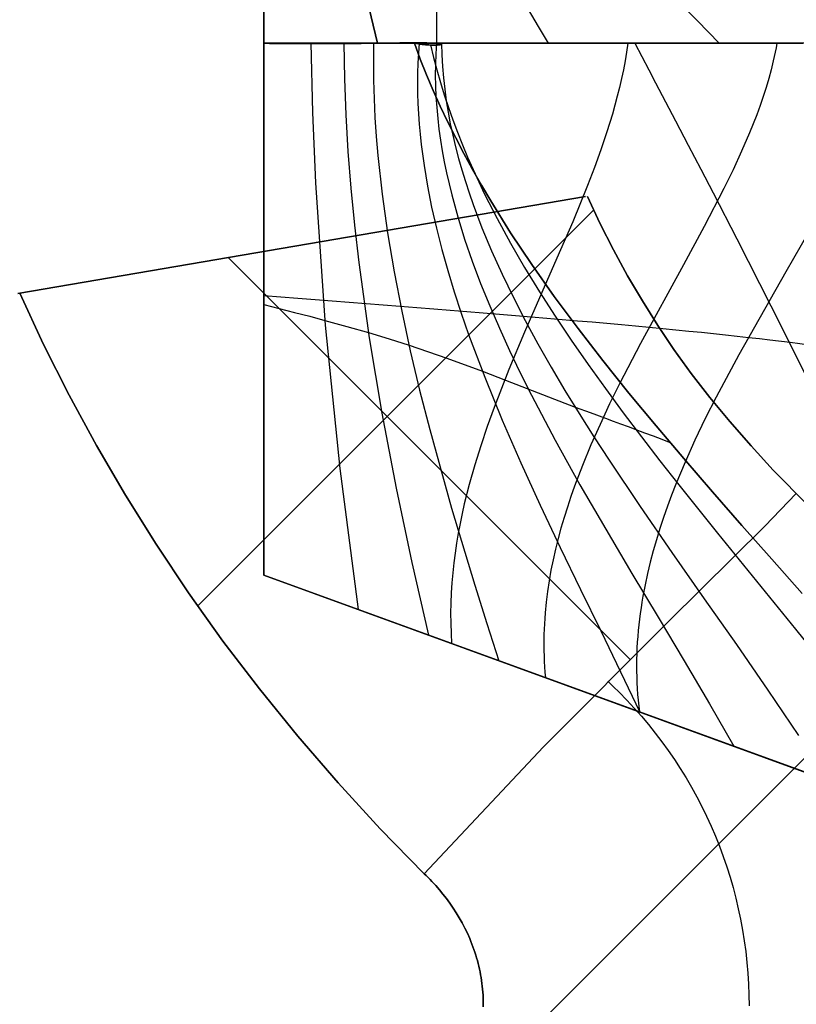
# Model space of a CAD drawing. Header units: millimetres. Extents: x -1030 to 192, y -442 to 180.
# Tile 176 of 256: x 178.08 to 180.27, y -418.39 to -415.62. Entities that reach past the tile are written whole.
import ezdxf

# ---------------------------------------------------------------- set-up
doc = ezdxf.new("R2010")
doc.units = ezdxf.units.MM
doc.header["$MEASUREMENT"] = 0
doc.layers.add('OVIDIO 120x60x72h', color=7, linetype='Continuous')

msp = doc.modelspace()

# ---------------------------------------------------------------- linework, layer by layer
at = {"layer": 'OVIDIO 120x60x72h'}
for points in [[(178.771, -131.0046), (178.771, -415.684)], [(178.771, -415.684), (178.771, -131.0046)], [(179.2576, -131.0046), (179.2576, -415.6842)], [(157.6762, -440.3181), (190.2025, -407.7919)], [(190.2025, -407.7919), (157.6762, -440.3181)], [(163.1563, -434.838), (184.7224, -413.2719)], [(178.771, -417.184), (178.771, -415.684)], [(178.771, -415.684), (178.771, -417.184)], [(178.5848, -417.2707), (179.701, -416.1545)], [(178.6706, -416.2883), (179.8035, -417.4212)], [(178.771, -417.184), (180.8893, -417.9551)], [(180.8893, -417.9551), (178.771, -417.184)]]:
    msp.add_lwpolyline(points, dxfattribs=at)
at = {"layer": 'OVIDIO 120x60x72h', "extrusion": (1, 0, 0)}
for points in [[(-415.684, 755.5783), (-131.0046, 755.5783)], [(-131.0046, 755.5783), (-415.684, 755.5783)], [(-415.684, 755.5783), (-417.184, 755.5783)], [(-417.184, 755.5783), (-415.684, 755.5783)]]:
    msp.add_lwpolyline(points, dxfattribs=at)
at = {"layer": 'OVIDIO 120x60x72h', "extrusion": (0.881208, 0.265507, -0.391124)}
for points in [[(-405.613, 656.6445), (-451.2328, 715.8646)], [(-451.2328, 715.8646), (-405.613, 656.6445)]]:
    msp.add_lwpolyline(points, dxfattribs=at)
at = {"layer": 'OVIDIO 120x60x72h', "extrusion": (0.881185, 0.265561, -0.391139)}
for points in [[(-451.9598, 715.3167), (-405.6396, 655.1984)], [(-405.6396, 655.1984), (-451.9598, 715.3167)]]:
    msp.add_lwpolyline(points, dxfattribs=at)
at = {"layer": 'OVIDIO 120x60x72h', "extrusion": (-0.000231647, 0.999885, 0.015188)}
for points in [[(-191.1602, 41.7412), (-180.1757, 761.8384)], [(-180.1757, 761.8384), (-191.1602, 41.7412)]]:
    msp.add_lwpolyline(points, dxfattribs=at)
at = {"layer": 'OVIDIO 120x60x72h', "extrusion": (0.703976, 0.709897, 0.021523)}
for points in [[(-421.6081, 759.0694), (-421.6913, 41.3261), (-421.6999, 38.8789)], [(-421.6999, 38.8789), (-421.6913, 41.3261), (-421.6081, 759.0694)]]:
    msp.add_lwpolyline(points, dxfattribs=at)
at = {"layer": 'OVIDIO 120x60x72h', "extrusion": (-0.000231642, 0.999884, 0.015217)}
msp.add_lwpolyline([(-179.292, 761.8483), (-190.2549, 41.7513)], dxfattribs=at)
at = {"layer": 'OVIDIO 120x60x72h', "extrusion": (0.999884, -0.000231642, 0.015217)}
for points in [[(-407.7478, 32.6784), (-418.7105, 752.7618)], [(-418.7105, 752.7618), (-407.7478, 32.6784)]]:
    msp.add_lwpolyline(points, dxfattribs=at)
at = {"layer": 'OVIDIO 120x60x72h', "extrusion": (0.881271, 0.26535, -0.391089)}
for points in [[(-448.1354, 713.0198), (-450.2507, 715.7674)], [(-450.2507, 715.7674), (-448.1354, 713.0198)]]:
    msp.add_lwpolyline(points, dxfattribs=at)
at = {"layer": 'OVIDIO 120x60x72h', "extrusion": (0.881275, 0.265352, -0.39108)}
msp.add_lwpolyline([(-448.225, 712.9531), (-450.1509, 715.4544)], dxfattribs=at)
at = {"layer": 'OVIDIO 120x60x72h', "extrusion": (0.276068, 0.12261, 0.953286)}
msp.add_lwpolyline([(-452.1122, 234.2036), (-452.1122, 232.7036)], dxfattribs=at)
at = {"layer": 'OVIDIO 120x60x72h', "extrusion": (-8.62884e-05, 1, -9.90808e-05)}
for points in [[(-179.056, 754.6537), (-179.0635, 754.6601), (-179.0709, 754.6666), (-179.0782, 754.6733), (-179.0853, 754.6802), (-179.0924, 754.6872), (-179.0992, 754.6943), (-179.106, 754.7016), (-179.1126, 754.709), (-179.119, 754.7165), (-179.1253, 754.7242), (-179.1315, 754.732), (-179.1374, 754.7399), (-179.1433, 754.7479), (-179.1489, 754.756), (-179.1544, 754.7642), (-179.1597, 754.7726)], [(-179.1597, 754.7726), (-179.1544, 754.7642), (-179.1489, 754.756), (-179.1433, 754.7479), (-179.1374, 754.7399), (-179.1315, 754.732), (-179.1253, 754.7242), (-179.119, 754.7165), (-179.1126, 754.709), (-179.106, 754.7016), (-179.0992, 754.6943), (-179.0924, 754.6872), (-179.0853, 754.6802), (-179.0782, 754.6733), (-179.0709, 754.6666), (-179.0635, 754.6601), (-179.056, 754.6537)]]:
    msp.add_lwpolyline(points, dxfattribs=at)
at = {"layer": 'OVIDIO 120x60x72h', "extrusion": (0, 1, 0)}
for points in [[(-179.0919, 754.6949), (-180.0546, 753.5446)], [(-180.0546, 753.5446), (-179.0919, 754.6949)], [(-179.5534, 754.1435), (-179.9176, 754.3256)], [(-180.1277, 753.6089), (-179.6936, 754.477)], [(-180.4381, 753.9735), (-180.418, 753.9437), (-180.3973, 753.9142), (-180.376, 753.8851), (-180.3542, 753.8563), (-180.3319, 753.828), (-180.3091, 753.8), (-180.2857, 753.7724), (-180.2619, 753.7452), (-180.2375, 753.7185), (-180.2127, 753.6922), (-180.1874, 753.6664), (-180.1617, 753.641), (-180.1356, 753.6162), (-180.109, 753.5918), (-180.082, 753.5679), (-180.0546, 753.5446)], [(-180.0546, 753.5446), (-180.082, 753.5679), (-180.109, 753.5918), (-180.1356, 753.6162), (-180.1617, 753.641), (-180.1874, 753.6664), (-180.2127, 753.6922), (-180.2375, 753.7185), (-180.2619, 753.7452), (-180.2857, 753.7724), (-180.3091, 753.8), (-180.3319, 753.828), (-180.3542, 753.8563), (-180.376, 753.8851), (-180.3973, 753.9142), (-180.418, 753.9437), (-180.4381, 753.9735)]]:
    msp.add_lwpolyline(points, dxfattribs=at)
at = {"layer": 'OVIDIO 120x60x72h', "extrusion": (1.14478e-05, 1, -7.74097e-06)}
for points in [[(-179.2004, 754.8105), (-180.4429, 753.9703)], [(-180.4429, 753.9703), (-179.2004, 754.8105)]]:
    msp.add_lwpolyline(points, dxfattribs=at)
at = {"layer": 'OVIDIO 120x60x72h', "extrusion": (6.90177e-06, 1.1773e-06, 1)}
for points in [[(179.6781, -416.1164), (178.0776, -416.3894)], [(178.0776, -416.3894), (179.6781, -416.1164)]]:
    msp.add_lwpolyline(points, dxfattribs=at)
at = {"layer": 'OVIDIO 120x60x72h', "extrusion": (-0.161494, 0.982777, -0.089824)}
msp.add_lwpolyline([(-110.8266, 713.2232), (-109.9633, 712.7513)], dxfattribs=at)
at = {"layer": 'OVIDIO 120x60x72h', "extrusion": (-0.015219, -0.015219, 0.999768)}
msp.add_lwpolyline([(191.7832, -405.4795), (190.7226, -406.5398)], dxfattribs=at)
at = {"layer": 'OVIDIO 120x60x72h', "extrusion": (1.59187e-08, 0, 1)}
for points in [[(180.889, -417.955), (178.7709, -417.184)], [(178.7709, -417.184), (180.889, -417.955)]]:
    msp.add_lwpolyline(points, dxfattribs=at)
at = {"layer": 'OVIDIO 120x60x72h', "extrusion": (-0.018372, -0.007608, 0.999802)}
msp.add_lwpolyline([(455.0067, 22.2261), (455.0067, 20.7264)], dxfattribs=at)
at = {"layer": 'OVIDIO 120x60x72h', "extrusion": (0, 1.52165e-08, 1)}
for points in [[(180.0103, -420.1054), (180.0611, -420.0533), (180.1109, -419.9998), (180.1596, -419.9448), (180.2071, -419.8884), (180.2533, -419.8307), (180.2983, -419.7716), (180.3419, -419.7113), (180.3842, -419.6497), (180.425, -419.5869), (180.4642, -419.523), (180.502, -419.458), (180.5382, -419.3919), (180.5727, -419.3249), (180.6056, -419.257), (180.6368, -419.1882), (180.6662, -419.1187), (180.6939, -419.0484), (180.7198, -418.9775), (180.7439, -418.906), (180.7662, -418.8339), (180.7866, -418.7615), (180.8052, -418.6886), (180.8219, -418.6155), (180.8367, -418.5421), (180.8497, -418.4685), (180.8608, -418.3949), (180.8701, -418.3213), (180.8775, -418.2476), (180.8831, -418.1741), (180.8868, -418.1008), (180.8888, -418.0278), (180.889, -417.955)], [(180.889, -417.955), (180.8888, -418.0278), (180.8868, -418.1008), (180.8831, -418.1741), (180.8775, -418.2476), (180.8701, -418.3213), (180.8608, -418.3949), (180.8497, -418.4685), (180.8367, -418.5421), (180.8219, -418.6155), (180.8052, -418.6886), (180.7866, -418.7615), (180.7662, -418.8339), (180.7439, -418.906), (180.7198, -418.9775), (180.6939, -419.0484), (180.6662, -419.1187), (180.6368, -419.1882), (180.6056, -419.257), (180.5727, -419.3249), (180.5382, -419.3919), (180.502, -419.458), (180.4642, -419.523), (180.425, -419.5869), (180.3842, -419.6497), (180.3419, -419.7113), (180.2983, -419.7716), (180.2533, -419.8307), (180.2071, -419.8884), (180.1596, -419.9448), (180.1109, -419.9998), (180.0611, -420.0533), (180.0103, -420.1054)]]:
    msp.add_lwpolyline(points, dxfattribs=at)
at = {"layer": 'OVIDIO 120x60x72h'}
for points in [[(178.9946, -415.3045, 754.6311), (179.0287, -415.431, 754.6498), (179.0611, -415.5575, 754.6711), (179.0919, -415.684, 754.6949)], [(179.0919, -415.684, 754.6949), (179.0611, -415.5575, 754.6711), (179.0287, -415.431, 754.6498), (178.9946, -415.3045, 754.6311)], [(179.33, -415.3045, 753.9603), (179.3623, -415.3519, 753.9771), (179.3942, -415.3994, 753.9948), (179.4255, -415.4468, 754.0134), (179.4563, -415.4943, 754.0329), (179.4864, -415.5417, 754.0533), (179.516, -415.5891, 754.0746), (179.5449, -415.6366, 754.0967), (179.5732, -415.684, 754.1197)], [(180.0546, -415.684, 753.5446), (179.994, -415.6208, 753.4959), (179.9316, -415.5575, 753.4495), (179.8674, -415.4943, 753.4057), (179.8016, -415.431, 753.3643), (179.7342, -415.3677, 753.3256), (179.6654, -415.3045, 753.2894)], [(179.6654, -415.3045, 753.2894), (179.7342, -415.3677, 753.3256), (179.8016, -415.431, 753.3643), (179.8674, -415.4943, 753.4057), (179.9316, -415.5575, 753.4495), (179.994, -415.6208, 753.4959), (180.0546, -415.684, 753.5446)], [(179.1956, -415.684, 754.8138), (179.2014, -415.6848, 754.8233), (179.2069, -415.6856, 754.833), (179.2123, -415.6863, 754.8429), (179.2175, -415.687, 754.853), (179.2225, -415.6875, 754.8632), (179.2272, -415.688, 754.8737), (179.2318, -415.6884, 754.8843), (179.2361, -415.6887, 754.8951), (179.2402, -415.6889, 754.9061), (179.2441, -415.689, 754.9172), (179.2478, -415.6891, 754.9285), (179.2512, -415.6891, 754.9399), (179.2544, -415.689, 754.9515), (179.2574, -415.6889, 754.9632), (179.2601, -415.6888, 754.975), (179.2625, -415.6886, 754.987), (179.2647, -415.6884, 754.9992), (179.2667, -415.6881, 755.0115), (179.2683, -415.6879, 755.0239), (179.2696, -415.6876, 755.0365), (179.2706, -415.6872, 755.0492), (179.2713, -415.6868, 755.0621), (179.2716, -415.6864, 755.0752), (179.2715, -415.6859, 755.0885), (179.2708, -415.6856, 755.1045), (179.2697, -415.6852, 755.1204), (179.268, -415.6849, 755.1363), (179.2658, -415.6847, 755.1522), (179.2631, -415.6844, 755.168), (179.2599, -415.6842, 755.1837), (179.2562, -415.6839, 755.1994), (179.252, -415.6837, 755.215), (179.2473, -415.6835, 755.2304), (179.2421, -415.6834, 755.2457), (179.2365, -415.6832, 755.2608), (179.2303, -415.6831, 755.2758), (179.2237, -415.683, 755.2905), (179.2166, -415.6829, 755.305), (179.209, -415.6829, 755.3193), (179.201, -415.6828, 755.3334), (179.1925, -415.6828, 755.3471), (179.1836, -415.6829, 755.3606), (179.1742, -415.6829, 755.3738), (179.1645, -415.683, 755.3867), (179.1543, -415.6831, 755.3992), (179.1437, -415.6832, 755.4114), (179.1327, -415.6833, 755.4233), (179.1213, -415.6834, 755.4348), (179.1096, -415.6835, 755.446), (179.0976, -415.6837, 755.4568), (179.0851, -415.6838, 755.4671), (179.0724, -415.6839, 755.4771), (179.0594, -415.684, 755.4867), (179.046, -415.6841, 755.4958), (179.0324, -415.6842, 755.5045), (179.0185, -415.6843, 755.5127), (179.0043, -415.6844, 755.5205), (178.9899, -415.6844, 755.5278), (178.9752, -415.6845, 755.5346), (178.9603, -415.6845, 755.541), (178.9453, -415.6845, 755.5469), (178.93, -415.6845, 755.5522), (178.9146, -415.6845, 755.5571), (178.899, -415.6845, 755.5615), (178.8833, -415.6844, 755.5654), (178.8675, -415.6844, 755.5688), (178.8515, -415.6843, 755.5717), (178.8355, -415.6843, 755.5741), (178.8194, -415.6842, 755.5759), (178.8033, -415.6842, 755.5772), (178.7871, -415.6841, 755.578), (178.771, -415.684, 755.5783)], [(178.771, -415.684, 755.5783), (178.7871, -415.6841, 755.578), (178.8033, -415.6842, 755.5772), (178.8194, -415.6842, 755.5759), (178.8355, -415.6843, 755.5741), (178.8515, -415.6843, 755.5717), (178.8675, -415.6844, 755.5688), (178.8833, -415.6844, 755.5654), (178.899, -415.6845, 755.5615), (178.9146, -415.6845, 755.5571), (178.93, -415.6845, 755.5522), (178.9453, -415.6845, 755.5469), (178.9603, -415.6845, 755.541), (178.9752, -415.6845, 755.5346), (178.9899, -415.6844, 755.5278), (179.0043, -415.6844, 755.5205), (179.0185, -415.6843, 755.5127), (179.0324, -415.6842, 755.5045), (179.046, -415.6841, 755.4958), (179.0594, -415.684, 755.4867), (179.0724, -415.6839, 755.4771), (179.0851, -415.6838, 755.4671), (179.0976, -415.6837, 755.4568), (179.1096, -415.6835, 755.446), (179.1213, -415.6834, 755.4348), (179.1327, -415.6833, 755.4233), (179.1437, -415.6832, 755.4114), (179.1543, -415.6831, 755.3992), (179.1645, -415.683, 755.3867), (179.1742, -415.6829, 755.3738), (179.1836, -415.6829, 755.3606), (179.1925, -415.6828, 755.3471), (179.201, -415.6828, 755.3334), (179.209, -415.6829, 755.3193), (179.2166, -415.6829, 755.305), (179.2237, -415.683, 755.2905), (179.2303, -415.6831, 755.2758), (179.2365, -415.6832, 755.2608), (179.2421, -415.6834, 755.2457), (179.2473, -415.6835, 755.2304), (179.252, -415.6837, 755.215), (179.2562, -415.6839, 755.1994), (179.2599, -415.6842, 755.1837), (179.2631, -415.6844, 755.168), (179.2658, -415.6847, 755.1522), (179.268, -415.6849, 755.1363), (179.2697, -415.6852, 755.1204), (179.2708, -415.6856, 755.1045), (179.2715, -415.6859, 755.0885), (179.2716, -415.6864, 755.0752), (179.2713, -415.6868, 755.0621), (179.2706, -415.6872, 755.0492), (179.2696, -415.6876, 755.0365), (179.2683, -415.6879, 755.0239), (179.2667, -415.6881, 755.0115), (179.2647, -415.6884, 754.9992), (179.2625, -415.6886, 754.987), (179.2601, -415.6888, 754.975), (179.2574, -415.6889, 754.9632), (179.2544, -415.689, 754.9515), (179.2512, -415.6891, 754.9399), (179.2478, -415.6891, 754.9285), (179.2441, -415.689, 754.9172), (179.2402, -415.6889, 754.9061), (179.2361, -415.6887, 754.8951), (179.2318, -415.6884, 754.8843), (179.2272, -415.688, 754.8737), (179.2225, -415.6875, 754.8632), (179.2175, -415.687, 754.853), (179.2123, -415.6863, 754.8429), (179.2069, -415.6856, 754.833), (179.2014, -415.6848, 754.8233), (179.1956, -415.684, 754.8138)], [(178.771, -415.684, 757.0783), (178.8153, -415.684, 757.0778), (178.8601, -415.684, 757.0763), (178.9052, -415.684, 757.0738), (178.9507, -415.684, 757.0702), (178.9964, -415.684, 757.0656), (179.0423, -415.684, 757.0598), (179.0885, -415.684, 757.0529), (179.1349, -415.684, 757.0449), (179.1814, -415.684, 757.0357), (179.228, -415.684, 757.0254), (179.2746, -415.684, 757.0138), (179.3213, -415.684, 757.0011), (179.3679, -415.684, 756.9871), (179.4145, -415.684, 756.972), (179.4609, -415.684, 756.9555), (179.5071, -415.684, 756.9379), (179.5532, -415.684, 756.919), (179.599, -415.684, 756.8988), (179.6444, -415.684, 756.8775), (179.6895, -415.684, 756.8549), (179.7342, -415.684, 756.831), (179.7785, -415.684, 756.806), (179.8222, -415.684, 756.7797), (179.8654, -415.684, 756.7523), (179.9079, -415.684, 756.7237), (179.9499, -415.684, 756.6939), (179.9911, -415.684, 756.663), (180.0316, -415.684, 756.631), (180.0712, -415.684, 756.5979), (180.1101, -415.684, 756.5638), (180.1481, -415.684, 756.5286), (180.1852, -415.684, 756.4925), (180.2213, -415.684, 756.4554), (180.2565, -415.684, 756.4174), (180.2906, -415.684, 756.3786)], [(180.306, -415.684, 756.3569), (180.2617, -415.684, 756.4073), (180.2156, -415.684, 756.4563), (180.168, -415.684, 756.5037), (180.1187, -415.684, 756.5495), (180.068, -415.684, 756.5937), (180.0159, -415.684, 756.6362), (179.9624, -415.684, 756.677), (179.9076, -415.684, 756.7161), (179.8515, -415.684, 756.7534), (179.7943, -415.684, 756.7889), (179.7359, -415.684, 756.8225), (179.6765, -415.684, 756.8542), (179.6161, -415.684, 756.884), (179.5549, -415.684, 756.9118), (179.4927, -415.684, 756.9377), (179.4298, -415.684, 756.9614), (179.3661, -415.684, 756.9831), (179.3018, -415.684, 757.0027), (179.2368, -415.684, 757.0201), (179.1714, -415.684, 757.0353), (179.1054, -415.684, 757.0483), (179.0391, -415.684, 757.059), (179.0058, -415.684, 757.0635), (178.9724, -415.684, 757.0674), (178.939, -415.684, 757.0707), (178.9055, -415.684, 757.0734), (178.8719, -415.684, 757.0756), (178.8383, -415.684, 757.0771), (178.8046, -415.684, 757.078), (178.771, -415.684, 757.0783)], [(178.9037, -415.684, 755.5607), (178.9081, -415.8792, 755.561), (178.9165, -416.0773, 755.5627), (178.9442, -416.4792, 755.5689), (178.9851, -416.8828, 755.5753), (179.037, -417.2809, 755.5783)], [(178.9967, -415.684, 755.5251), (178.9982, -415.7842, 755.5255), (179.0021, -415.8859, 755.5271), (179.0082, -415.9887, 755.5296), (179.0164, -416.0925, 755.533), (179.0267, -416.1972, 755.537), (179.0388, -416.3025, 755.5415), (179.0681, -416.5145, 755.5513), (179.1034, -416.7269, 755.5612), (179.1438, -416.9385, 755.5699), (179.1881, -417.1477, 755.576), (179.2355, -417.3531, 755.5783)], [(179.0807, -415.684, 755.4716), (179.08, -415.7357, 755.4729), (179.0803, -415.7879, 755.4747), (179.0818, -415.8405, 755.4769), (179.0843, -415.8935, 755.4795), (179.0879, -415.9469, 755.4824), (179.0924, -416.0007, 755.4857), (179.1043, -416.1091, 755.4931), (179.1197, -416.2185, 755.5014), (179.1383, -416.3288, 755.5104), (179.1598, -416.4396, 755.5198), (179.1839, -416.5508, 755.5293), (179.2103, -416.6621, 755.5386), (179.2387, -416.7733, 755.5476), (179.3002, -416.9945, 755.5632), (179.3662, -417.2124, 755.5742), (179.4, -417.3197, 755.5772), (179.4341, -417.4254, 755.5783)], [(179.1956, -415.684, 754.8138), (179.2122, -415.7284, 754.8393), (179.2299, -415.7728, 754.8646), (179.2487, -415.8173, 754.8898), (179.2687, -415.8617, 754.9147), (179.2898, -415.9061, 754.9393), (179.312, -415.9506, 754.9638), (179.3352, -415.9951, 754.9879), (179.3595, -416.0396, 755.0118), (179.3848, -416.0841, 755.0354), (179.4112, -416.1287, 755.0587), (179.4669, -416.2181, 755.1044), (179.5265, -416.3078, 755.1487), (179.5899, -416.3977, 755.1916), (179.6569, -416.4881, 755.2329), (179.7272, -416.5789, 755.2726), (179.8006, -416.6703, 755.3105), (179.8768, -416.7624, 755.3465), (179.9555, -416.8552, 755.3804), (180.0363, -416.9488, 755.4121), (180.1191, -417.0433, 755.4415), (180.2034, -417.1388, 755.4685), (180.2891, -417.2354, 755.4929)], [(180.2891, -417.2354, 755.4929), (180.2034, -417.1388, 755.4685), (180.1191, -417.0433, 755.4415), (180.0363, -416.9488, 755.4121), (179.9555, -416.8552, 755.3804), (179.8768, -416.7624, 755.3465), (179.8006, -416.6703, 755.3105), (179.7272, -416.5789, 755.2726), (179.6569, -416.4881, 755.2329), (179.5899, -416.3977, 755.1916), (179.5265, -416.3078, 755.1487), (179.4669, -416.2181, 755.1044), (179.4112, -416.1287, 755.0587), (179.3848, -416.0841, 755.0354), (179.3595, -416.0396, 755.0118), (179.3352, -415.9951, 754.9879), (179.312, -415.9506, 754.9638), (179.2898, -415.9061, 754.9393), (179.2687, -415.8617, 754.9147), (179.2487, -415.8173, 754.8898), (179.2299, -415.7728, 754.8646), (179.2122, -415.7284, 754.8393), (179.1956, -415.684, 754.8138)], [(179.2095, -415.6839, 755.3208), (179.2073, -415.712, 755.3254), (179.2057, -415.7402, 755.33), (179.2048, -415.7685, 755.3347), (179.2045, -415.7969, 755.3395), (179.2048, -415.8255, 755.3444), (179.2057, -415.8541, 755.3493), (179.2072, -415.8829, 755.3543), (179.2092, -415.9118, 755.3594), (179.2118, -415.9407, 755.3645), (179.2149, -415.9698, 755.3697), (179.2227, -416.0282, 755.3802), (179.2325, -416.087, 755.3908), (179.2442, -416.1461, 755.4015), (179.2576, -416.2054, 755.4122), (179.2728, -416.265, 755.423), (179.2896, -416.3248, 755.4337), (179.3079, -416.3848, 755.4444), (179.3275, -416.4449, 755.455), (179.3485, -416.5051, 755.4653), (179.3939, -416.6257, 755.4855), (179.4432, -416.7464, 755.5045), (179.4957, -416.8668, 755.5221), (179.5505, -416.9867, 755.5379), (179.6069, -417.1059, 755.5515), (179.6639, -417.2241, 755.5628), (179.7209, -417.341, 755.5712), (179.7769, -417.4564, 755.5765), (179.8312, -417.57, 755.5783)], [(179.2411, -415.6882, 754.9045), (179.2495, -415.7237, 754.9253), (179.2587, -415.7591, 754.9458), (179.2688, -415.7944, 754.9659), (179.2797, -415.8296, 754.9857), (179.2914, -415.8648, 755.0052), (179.3038, -415.8999, 755.0243), (179.317, -415.9349, 755.0432), (179.3309, -415.9699, 755.0617), (179.3456, -416.0047, 755.0799), (179.3609, -416.0396, 755.0977), (179.3936, -416.109, 755.1325), (179.4288, -416.1783, 755.166), (179.4665, -416.2473, 755.1982), (179.5063, -416.3161, 755.2291), (179.5483, -416.3847, 755.2587), (179.5922, -416.4532, 755.287), (179.6379, -416.5216, 755.3139), (179.6853, -416.5898, 755.3396), (179.7341, -416.6579, 755.364), (179.7842, -416.7259, 755.3871), (179.8356, -416.7938, 755.4089), (179.8879, -416.8617, 755.4293), (179.9412, -416.9295, 755.4485), (180.0497, -417.0651, 755.4829), (180.1598, -417.2007, 755.512), (180.2705, -417.3364, 755.5358), (180.3804, -417.4725, 755.5544)], [(179.2579, -415.6839, 755.1972), (179.2559, -415.7138, 755.2068), (179.2548, -415.7439, 755.2163), (179.2546, -415.7741, 755.2257), (179.2551, -415.8043, 755.2351), (179.2564, -415.8347, 755.2445), (179.2585, -415.8651, 755.2538), (179.2614, -415.8956, 755.263), (179.2649, -415.9262, 755.2721), (179.2692, -415.9569, 755.2812), (179.2742, -415.9877, 755.2903), (179.2799, -416.0185, 755.2992), (179.2863, -416.0494, 755.3081), (179.2933, -416.0804, 755.3169), (179.3009, -416.1114, 755.3256), (179.318, -416.1736, 755.3428), (179.3373, -416.2361, 755.3596), (179.3589, -416.2987, 755.376), (179.3824, -416.3615, 755.3919), (179.4079, -416.4244, 755.4074), (179.4351, -416.4874, 755.4224), (179.4639, -416.5504, 755.4369), (179.4942, -416.6135, 755.4508), (179.5257, -416.6767, 755.4642), (179.5923, -416.8028, 755.4892), (179.6625, -416.9288, 755.5115), (179.7351, -417.0542, 755.531), (179.8091, -417.1789, 755.5474), (179.8833, -417.3027, 755.5606), (179.9566, -417.4254, 755.5703), (180.0279, -417.5466, 755.5763), (180.096, -417.6663, 755.5783)], [(179.2721, -415.6847, 755.0657), (179.2729, -415.7169, 755.081), (179.2747, -415.7491, 755.0961), (179.2774, -415.7814, 755.111), (179.281, -415.8137, 755.1257), (179.2855, -415.8461, 755.1401), (179.2908, -415.8784, 755.1544), (179.2969, -415.9109, 755.1684), (179.3039, -415.9433, 755.1822), (179.3116, -415.9758, 755.1958), (179.3201, -416.0084, 755.2091), (179.3293, -416.0409, 755.2223), (179.3393, -416.0735, 755.2352), (179.35, -416.1061, 755.2479), (179.3613, -416.1387, 755.2604), (179.3734, -416.1714, 755.2726), (179.3861, -416.2041, 755.2846), (179.4133, -416.2695, 755.308), (179.4428, -416.3349, 755.3304), (179.4746, -416.4005, 755.3519), (179.5083, -416.466, 755.3725), (179.5439, -416.5316, 755.3922), (179.5813, -416.5972, 755.4109), (179.6201, -416.6627, 755.4286), (179.6604, -416.7283, 755.4454), (179.7018, -416.7938, 755.4613), (179.7444, -416.8592, 755.4761), (179.8319, -416.99, 755.5029), (179.9218, -417.1203, 755.5257), (180.0127, -417.2502, 755.5445), (180.1033, -417.3795, 755.5592), (180.1924, -417.5081, 755.5698), (180.2787, -417.6358, 755.5762)], [(179.7975, -415.684, 756.7947), (179.7939, -415.7088, 756.7969), (179.7897, -415.7337, 756.7993), (179.7849, -415.7585, 756.802), (179.7797, -415.7834, 756.805), (179.7739, -415.8084, 756.8082), (179.7677, -415.8333, 756.8117), (179.7538, -415.8834, 756.8192), (179.7384, -415.9336, 756.8277), (179.7214, -415.984, 756.8368), (179.7031, -416.0345, 756.8467), (179.6836, -416.0853, 756.8571), (179.6419, -416.1873, 756.8795), (179.5976, -416.2901, 756.9033), (179.5062, -416.4985, 756.9526), (179.4619, -416.6041, 756.9768), (179.4202, -416.7108, 756.9999), (179.4008, -416.7646, 757.0108), (179.3825, -416.8187, 757.0212), (179.3656, -416.873, 757.0309), (179.3502, -416.9277, 757.04), (179.3364, -416.9826, 757.0483), (179.3302, -417.0102, 757.0522), (179.3245, -417.0379, 757.0558), (179.3192, -417.0657, 757.0592), (179.3145, -417.0935, 757.0623), (179.3103, -417.1215, 757.0652), (179.3067, -417.1495, 757.0679), (179.3037, -417.1776, 757.0702), (179.3013, -417.2058, 757.0723), (179.2994, -417.234, 757.0741), (179.2983, -417.2624, 757.0756), (179.2978, -417.2908, 757.0768), (179.298, -417.3194, 757.0776), (179.2989, -417.348, 757.0781), (179.3005, -417.3767, 757.0783)], [(180.2175, -415.684, 756.4595), (180.2152, -415.6964, 756.4618), (180.2128, -415.7088, 756.4642), (180.2074, -415.7336, 756.4696), (180.2013, -415.7586, 756.4755), (180.1945, -415.7837, 756.4821), (180.187, -415.8089, 756.4891), (180.1788, -415.8343, 756.4967), (180.1701, -415.8597, 756.5048), (180.1607, -415.8853, 756.5133), (180.1508, -415.9109, 756.5223), (180.1404, -415.9367, 756.5318), (180.118, -415.9886, 756.5518), (180.0939, -416.041, 756.5734), (180.0681, -416.0938, 756.5962), (180.0129, -416.2006, 756.6451), (179.954, -416.3091, 756.697), (179.8329, -416.5309, 756.8045), (179.7741, -416.644, 756.8573), (179.746, -416.7011, 756.8828), (179.719, -416.7586, 756.9075), (179.6934, -416.8164, 756.9313), (179.6693, -416.8745, 756.9539), (179.6471, -416.933, 756.9752), (179.6367, -416.9624, 756.9853), (179.6269, -416.9918, 756.995), (179.6176, -417.0213, 757.0042), (179.6089, -417.0509, 757.0131), (179.6008, -417.0806, 757.0214), (179.5934, -417.1104, 757.0293), (179.5867, -417.1402, 757.0367), (179.5806, -417.1701, 757.0436), (179.5753, -417.2001, 757.0499), (179.5708, -417.2301, 757.0556), (179.567, -417.2603, 757.0607), (179.5641, -417.2905, 757.0653), (179.563, -417.3056, 757.0673), (179.562, -417.3207, 757.0692), (179.5613, -417.3359, 757.0709), (179.5608, -417.3511, 757.0724), (179.5605, -417.3663, 757.0738), (179.5605, -417.3815, 757.0749), (179.5607, -417.3967, 757.076), (179.5611, -417.412, 757.0768), (179.5618, -417.4272, 757.0775), (179.5627, -417.4425, 757.0779), (179.5638, -417.4578, 757.0782), (179.5652, -417.4731, 757.0783)], [(179.817, -415.684, 754.3936), (179.8367, -415.7216, 754.4247), (179.8561, -415.7586, 754.4567), (179.8753, -415.7952, 754.4895), (179.8943, -415.8313, 754.523), (179.9314, -415.9022, 754.5924), (179.9676, -415.9714, 754.6644), (180.0029, -416.0392, 754.7386), (180.0375, -416.1057, 754.8148), (180.1045, -416.2354, 754.9715), (180.2323, -416.4872, 755.2928), (180.2941, -416.612, 755.4517)], [(180.2723, -416.9537, 755.5924), (180.2397, -416.9208, 755.5919), (180.2075, -416.8874, 755.5907), (180.1447, -416.8195, 755.5867), (180.0848, -416.7509, 755.5821), (180.0284, -416.6825, 755.5783), (180.0018, -416.6486, 755.5772), (179.9761, -416.6148, 755.5766), (179.9514, -416.5812, 755.5764), (179.9275, -416.5475, 755.5765), (179.8818, -416.4796, 755.5774), (179.8383, -416.4104, 755.5783), (179.7965, -416.3393, 755.5787), (179.7565, -416.2663, 755.5787), (179.7187, -416.1916, 755.5785), (179.6833, -416.1156, 755.5783)], [(179.6833, -416.1156, 755.5783), (179.7187, -416.1916, 755.5785), (179.7565, -416.2663, 755.5787), (179.7965, -416.3393, 755.5787), (179.8383, -416.4104, 755.5783), (179.8818, -416.4796, 755.5774), (179.9275, -416.5475, 755.5765), (179.9514, -416.5812, 755.5764), (179.9761, -416.6148, 755.5766), (180.0018, -416.6486, 755.5772), (180.0284, -416.6825, 755.5783), (180.0848, -416.7509, 755.5821), (180.1447, -416.8195, 755.5867), (180.2075, -416.8874, 755.5907), (180.2397, -416.9208, 755.5919), (180.2723, -416.9537, 755.5924)], [(180.3074, -416.2154, 756.3514), (180.2427, -416.3288, 756.4397), (180.11, -416.5621, 756.6212), (180.046, -416.6819, 756.7098), (180.0155, -416.7424, 756.7526), (179.9863, -416.8035, 756.7939), (179.9586, -416.865, 756.8336), (179.9328, -416.927, 756.8714), (179.9206, -416.9582, 756.8894), (179.909, -416.9895, 756.9069), (179.898, -417.0208, 756.9237), (179.8876, -417.0523, 756.9398), (179.8778, -417.0839, 756.9553), (179.8687, -417.1156, 756.97), (179.8603, -417.1474, 756.9839), (179.8527, -417.1793, 756.997), (179.8458, -417.2113, 757.0093), (179.8397, -417.2434, 757.0207), (179.837, -417.2595, 757.026), (179.8345, -417.2756, 757.0311), (179.8322, -417.2917, 757.036), (179.8301, -417.3079, 757.0407), (179.8282, -417.324, 757.045), (179.8266, -417.3402, 757.0492), (179.8252, -417.3565, 757.0531), (179.824, -417.3727, 757.0567), (179.8231, -417.389, 757.0601), (179.8224, -417.4053, 757.0632), (179.822, -417.4216, 757.066), (179.8218, -417.4379, 757.0685), (179.8219, -417.4543, 757.0708), (179.8223, -417.4707, 757.0727), (179.8229, -417.4871, 757.0744), (179.8237, -417.5035, 757.0758), (179.8249, -417.52, 757.0769), (179.8263, -417.5365, 757.0777), (179.828, -417.553, 757.0781), (179.83, -417.5695, 757.0783)], [(178.0828, -416.3886, 755.5783), (178.1499, -416.5332, 755.5783), (178.222, -416.6764, 755.5782), (178.2989, -416.8181, 755.5781), (178.3807, -416.9582, 755.5783), (178.4673, -417.0967, 755.5787), (178.559, -417.2337, 755.5791), (178.656, -417.3695, 755.5791), (178.7585, -417.5041, 755.5783), (178.8668, -417.6376, 755.5766), (178.9806, -417.7696, 755.5746), (179.0995, -417.8992, 755.5728), (179.2232, -418.0258, 755.5721)], [(179.2232, -418.0258, 755.5721), (179.0995, -417.8992, 755.5728), (178.9806, -417.7696, 755.5746), (178.8668, -417.6376, 755.5766), (178.7585, -417.5041, 755.5783), (178.656, -417.3695, 755.5791), (178.559, -417.2337, 755.5791), (178.4673, -417.0967, 755.5787), (178.3807, -416.9582, 755.5783), (178.2989, -416.8181, 755.5781), (178.222, -416.6764, 755.5782), (178.1499, -416.5332, 755.5783), (178.0828, -416.3886, 755.5783)], [(178.771, -416.3953, 757.0783), (178.819, -416.399, 757.0778), (178.8672, -416.4028, 757.0761), (178.9154, -416.4065, 757.0734), (178.9635, -416.4103, 757.0695), (179.0117, -416.414, 757.0646), (179.0597, -416.4178, 757.0587), (179.1076, -416.4215, 757.0517), (179.1553, -416.4253, 757.0436), (179.2028, -416.429, 757.0345), (179.25, -416.4328, 757.0244), (179.2969, -416.4365, 757.0132), (179.3435, -416.4402, 757.001), (179.3896, -416.444, 756.9879), (179.4352, -416.4477, 756.9737), (179.4804, -416.4514, 756.9585), (179.525, -416.4551, 756.9424), (179.569, -416.4588, 756.9253), (179.6125, -416.4625, 756.9073), (179.6552, -416.4662, 756.8884), (179.6972, -416.4699, 756.8687), (179.7386, -416.4736, 756.8481), (179.7791, -416.4772, 756.8269), (179.8189, -416.4809, 756.8049), (179.8578, -416.4845, 756.7823), (179.8959, -416.4882, 756.759), (179.933, -416.4918, 756.7352), (179.9693, -416.4954, 756.7109), (180.0047, -416.499, 756.6862), (180.0392, -416.5026, 756.661), (180.0728, -416.5061, 756.6356), (180.1055, -416.5097, 756.6098), (180.1373, -416.5132, 756.5838), (180.1681, -416.5167, 756.5576), (180.198, -416.5202, 756.5313), (180.2553, -416.5272, 756.4782), (180.3092, -416.534, 756.4248)], [(178.771, -416.421, 755.5783), (178.8143, -416.4318, 755.5777), (178.8575, -416.4428, 755.5758), (178.9005, -416.4539, 755.5728), (178.943, -416.4653, 755.5686), (178.9744, -416.4738, 755.5648), (179.0053, -416.4824, 755.5605), (179.0659, -416.4998, 755.5506), (179.1242, -416.5174, 755.5396), (179.1804, -416.5354, 755.5279), (179.2869, -416.5718, 755.5043), (179.3873, -416.609, 755.4828), (179.4523, -416.634, 755.4709), (179.6488, -416.7097, 755.4408), (179.6914, -416.7255, 755.4333), (179.7342, -416.7413, 755.4247), (179.7556, -416.7492, 755.4198), (179.777, -416.7571, 755.4144), (179.7984, -416.765, 755.4086), (179.8196, -416.7728, 755.4023), (179.8444, -416.7821, 755.394), (179.8689, -416.7913, 755.3849), (179.881, -416.7959, 755.3801), (179.893, -416.8005, 755.375), (179.9048, -416.805, 755.3697), (179.9165, -416.8096, 755.3641)], [(179.2232, -418.0258, 755.5721), (179.5593, -417.6675, 755.5783), (179.9128, -417.314, 755.5783), (180.1834, -417.0459, 755.5906), (180.2723, -416.9537, 755.5924)], [(180.2723, -416.9537, 755.5924), (180.1834, -417.0459, 755.5906), (179.9128, -417.314, 755.5783), (179.5593, -417.6675, 755.5783), (179.2232, -418.0258, 755.5721)], [(180.3079, -416.9893, 755.5922), (180.2723, -416.9537, 755.5924)], [(180.2723, -416.9537, 755.5924), (180.3079, -416.9893, 755.5922)], [(179.741, -417.483, 755.5622), (179.7572, -417.4984, 755.5622), (179.7732, -417.5141, 755.5622), (179.7946, -417.536, 755.5622), (179.8155, -417.5585, 755.5622), (179.8358, -417.5815, 755.5622), (179.8555, -417.605, 755.5622), (179.8747, -417.629, 755.5623), (179.8932, -417.6534, 755.5623), (179.9112, -417.6783, 755.5624), (179.9286, -417.7036, 755.5625), (179.9453, -417.7293, 755.5626), (179.9614, -417.7555, 755.5626), (179.9769, -417.782, 755.5627), (179.9917, -417.8088, 755.5629), (180.0058, -417.8361, 755.563), (180.0193, -417.8636, 755.5631), (180.0321, -417.8915, 755.5632), (180.0441, -417.9197, 755.5634), (180.0555, -417.9482, 755.5635), (180.0662, -417.977, 755.5637), (180.0762, -418.006, 755.5639), (180.0854, -418.0352, 755.5641), (180.0939, -418.0647, 755.5643), (180.1018, -418.0944, 755.5645), (180.1088, -418.1243, 755.5647), (180.1152, -418.1543, 755.5649), (180.1208, -418.1845, 755.5651), (180.1257, -418.2148, 755.5653), (180.1298, -418.2452, 755.5656), (180.1332, -418.2757, 755.5658), (180.1358, -418.3062, 755.5661), (180.1377, -418.3369, 755.5663), (180.1388, -418.3675, 755.5666), (180.1392, -418.3982, 755.5669)], [(179.2232, -418.0258, 755.5721), (179.2287, -418.0311, 755.572), (179.2342, -418.0364, 755.5718), (179.2397, -418.0419, 755.5715), (179.2451, -418.0475, 755.5711), (179.2557, -418.059, 755.5702), (179.266, -418.0709, 755.569), (179.2762, -418.0832, 755.5675), (179.286, -418.0959, 755.5658), (179.2955, -418.109, 755.5641), (179.3047, -418.1224, 755.5622), (179.3135, -418.1361, 755.5603), (179.322, -418.1501, 755.5583), (179.3301, -418.1644, 755.5565), (179.3377, -418.179, 755.5547), (179.3449, -418.1938, 755.553), (179.3516, -418.2088, 755.5515), (179.3548, -418.2164, 755.5509), (179.3578, -418.2241, 755.5503), (179.3607, -418.2317, 755.5498), (179.3635, -418.2395, 755.5493), (179.3661, -418.2472, 755.5489), (179.3686, -418.255, 755.5486), (179.371, -418.2629, 755.5484), (179.3732, -418.2708, 755.5483), (179.3753, -418.2787, 755.5482), (179.3773, -418.2867, 755.5482), (179.3791, -418.2946, 755.5482), (179.3808, -418.3027, 755.5483), (179.3823, -418.3107, 755.5485), (179.3837, -418.3188, 755.5487), (179.385, -418.3269, 755.5489), (179.3861, -418.335, 755.5492), (179.3871, -418.3432, 755.5496), (179.3879, -418.3514, 755.55), (179.3886, -418.3596, 755.5504), (179.3891, -418.3678, 755.5509), (179.3896, -418.3761, 755.5514), (179.3898, -418.3844, 755.5519), (179.3899, -418.3926, 755.5525), (179.3899, -418.401, 755.553)], [(179.3899, -418.401, 755.553), (179.3899, -418.3926, 755.5525), (179.3898, -418.3844, 755.5519), (179.3896, -418.3761, 755.5514), (179.3891, -418.3678, 755.5509), (179.3886, -418.3596, 755.5504), (179.3879, -418.3514, 755.55), (179.3871, -418.3432, 755.5496), (179.3861, -418.335, 755.5492), (179.385, -418.3269, 755.5489), (179.3837, -418.3188, 755.5487), (179.3823, -418.3107, 755.5485), (179.3808, -418.3027, 755.5483), (179.3791, -418.2946, 755.5482), (179.3773, -418.2867, 755.5482), (179.3753, -418.2787, 755.5482), (179.3732, -418.2708, 755.5483), (179.371, -418.2629, 755.5484), (179.3686, -418.255, 755.5486), (179.3661, -418.2472, 755.5489), (179.3635, -418.2395, 755.5493), (179.3607, -418.2317, 755.5498), (179.3578, -418.2241, 755.5503), (179.3548, -418.2164, 755.5509), (179.3516, -418.2088, 755.5515), (179.3449, -418.1938, 755.553), (179.3377, -418.179, 755.5547), (179.3301, -418.1644, 755.5565), (179.322, -418.1501, 755.5583), (179.3135, -418.1361, 755.5603), (179.3047, -418.1224, 755.5622), (179.2955, -418.109, 755.5641), (179.286, -418.0959, 755.5658), (179.2762, -418.0832, 755.5675), (179.266, -418.0709, 755.569), (179.2557, -418.059, 755.5702), (179.2451, -418.0475, 755.5711), (179.2397, -418.0419, 755.5715), (179.2342, -418.0364, 755.5718), (179.2287, -418.0311, 755.572), (179.2232, -418.0258, 755.5721)]]:
    msp.add_polyline3d(points, dxfattribs=at)

doc.saveas('drawing.dxf')
